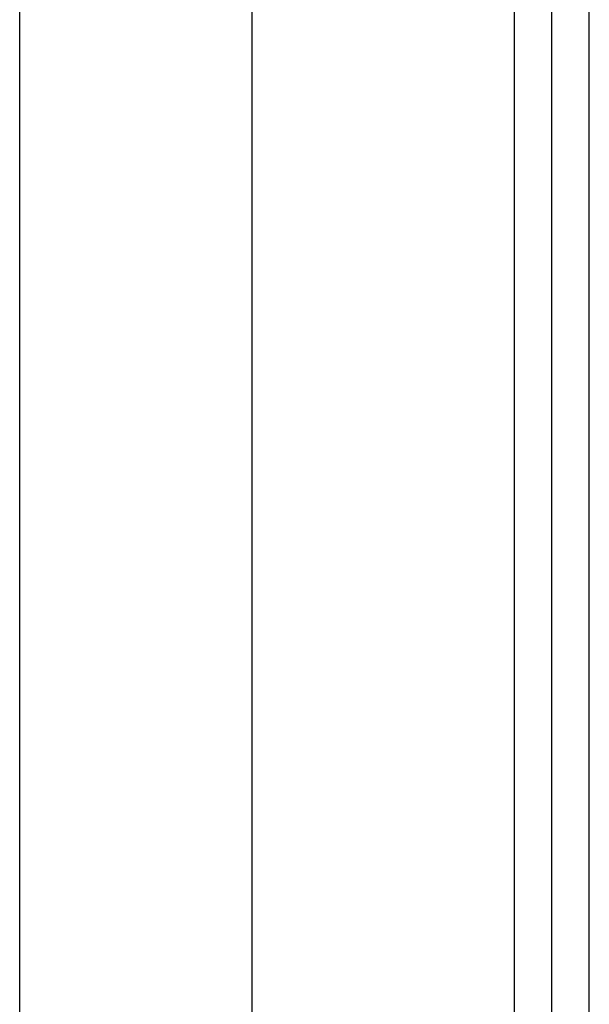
# Model space of a CAD drawing. Header units: millimetres. Extents: x -312551 to 250764, y -35891 to 59426.
# Tile 64 of 256: x -236151 to -235771, y 6719 to 7377. Entities that reach past the tile are written whole.
import ezdxf

# ---------------------------------------------------------------- set-up
doc = ezdxf.new("R2010")
doc.units = ezdxf.units.MM
doc.header["$LTSCALE"] = 2.5

msp = doc.modelspace()

# ---------------------------------------------------------------- linework, layer by layer
at = {"color": 8}
for p, q in [((-236150.51, -27784.04), (-236150.51, 58409.28)), ((-235995.51, 6209.47), (-235995.51, 9209.47)), ((-235995.51, 6209.47), (-235995.51, 9209.47)), ((-235795.51, 6412.95), (-235795.51, 9012.42)), ((-235795.51, 6412.95), (-235795.51, 9012.42)), ((-235820.51, 6414.47), (-235820.51, 9005.97)), ((-235820.51, 6414.47), (-235820.51, 9005.97)), ((-235770.51, 6209.47), (-235770.51, 9005.97)), ((-235770.51, 6209.47), (-235770.51, 9005.97))]:
    msp.add_line(p, q, dxfattribs=at)

doc.saveas('drawing.dxf')
